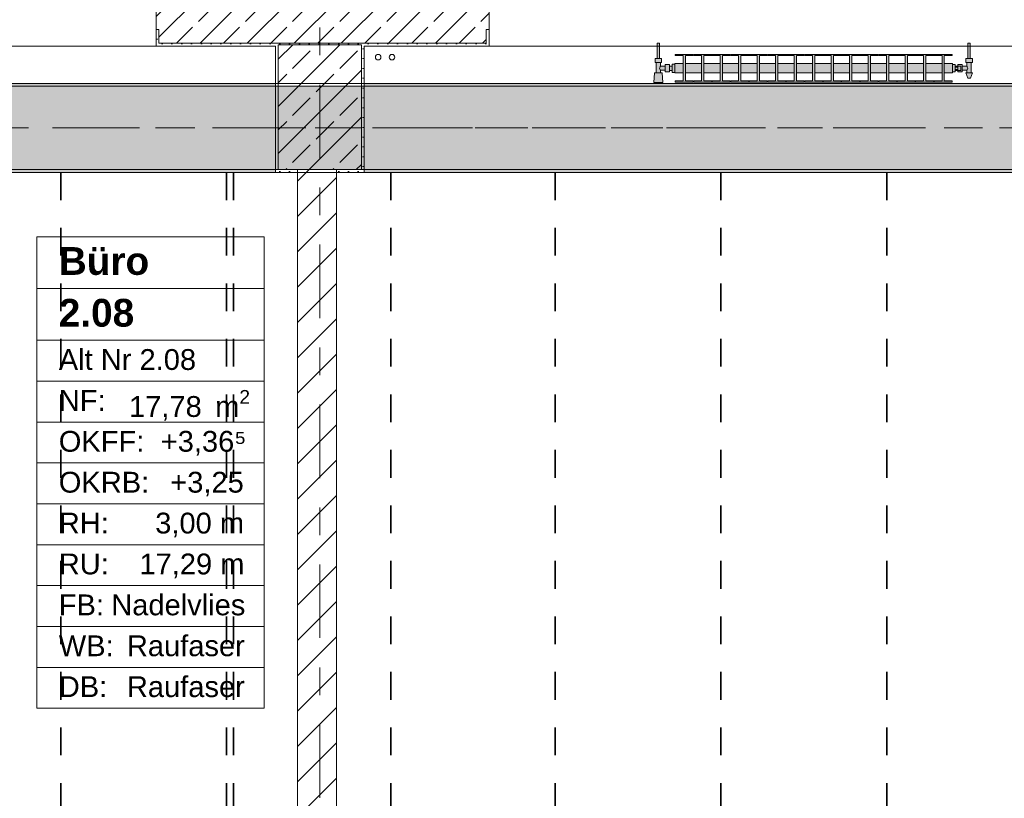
# Model space of a CAD drawing. Header units: metres. Extents: x -3.6 to 84.5, y -11 to 16.8.
# Tile 118 of 137: x 28.2 to 31.8, y 10.7 to 13.5. Entities that reach past the tile are written whole.
import ezdxf

# ---------------------------------------------------------------- set-up
doc = ezdxf.new("R2010")
doc.units = ezdxf.units.M
doc.header["$MEASUREMENT"] = 0
for name, pattern in [('Achse', [0.2, 0.1, -0.05, 0, -0.05]), ('Strichlinie doppelt', [0.546806, 0.264583, -0.105833, 0.070556, -0.105833]), ('Wipeout_Contour', [1, 0, -1])]:
    doc.linetypes.add(name, pattern=pattern)
for name, color, linetype in [('155 - Bemaßung_ Beschriftung.Ausbau - Deckenelemente', 7, 'Continuous'), ('401 - Zone.Raum_ Raumbegrenzung_ Whg.', 7, 'Continuous'), ('451 - Universal.Achsen Raster', 7, 'Continuous'), ('604 - Struktur.Wand Aussen', 7, 'Continuous'), ('605 - Struktur.Wand Innen', 7, 'Continuous'), ('607 - Struktur.Stütze', 7, 'Continuous'), ('608 - Struktur.Träger', 7, 'Continuous'), ('801 - HKLSE.Heizung_ Klima_ Lüftung', 7, 'Continuous')]:
    doc.layers.add(name, color=color, linetype=linetype)
doc.styles.add('ERSTELLTER_STIL_1', font='txt')
doc.styles.add('ERSTELLTER_STIL_2', font='txt')
pattern_1 = [(45, (0, 0), (-0.0848528, 0.0848528), []), (45, (-0.04243, 0.04243), (-0.0848528, 0.0848528), [0.09, -0.03])]
pattern_2 = [(45, (0, 0), (-0.01767767, 0.01767767), [0, -0.025])]

msp = doc.modelspace()

# ---------------------------------------------------------------- hatches: boundary and pattern name
at = {"layer": '604 - Struktur.Wand Aussen', "linetype": 'Continuous', "lineweight": 0, "true_color": 0x000000}
h = msp.add_hatch(dxfattribs=at)
h.set_pattern_fill('Beton__Stahlbeton_0001', color=18, style=0, pattern_type=2)
h.set_pattern_definition(pattern_1)
h.paths.add_polyline_path([(28.74, 13.505), (28.75, 13.505), (28.75, 13.455), (29.93, 13.455), (29.93, 13.505), (29.94, 13.505), (29.94, 13.575), (29.93, 13.575), (29.9, 13.575), (29.9, 13.695), (28.78, 13.695), (28.78, 13.575), (28.75, 13.575), (28.74, 13.575)])
h = msp.add_hatch(dxfattribs=at)
h.set_pattern_fill('Gips_0001', color=18, style=0, pattern_type=2)
h.set_pattern_definition(pattern_2)
h.paths.add_polyline_path([(28.75, 13.445), (28.75, 13.505), (28.74, 13.505), (28.74, 13.445)])
h = msp.add_hatch(dxfattribs=at)
h.set_pattern_fill('Gips_0001', color=18, style=0, pattern_type=2)
h.set_pattern_definition(pattern_2)
h.paths.add_polyline_path([(29.93, 13.445), (29.94, 13.445), (29.94, 13.505), (29.93, 13.505)])
h = msp.add_hatch(dxfattribs=at)
h.set_pattern_fill('Gips_0001', color=18, style=0, pattern_type=2)
h.set_pattern_definition(pattern_2)
h.paths.add_polyline_path([(28.75, 13.445), (29.17, 13.445), (29.17, 13.455), (28.75, 13.455)])
h = msp.add_hatch(dxfattribs=at)
h.set_pattern_fill('Gips_0001', color=18, style=0, pattern_type=2)
h.set_pattern_definition(pattern_2)
h.paths.add_polyline_path([(29.49, 13.445), (29.93, 13.445), (29.93, 13.455), (29.49, 13.455)])
at = {"layer": '607 - Struktur.Stütze', "linetype": 'Continuous', "lineweight": 0, "true_color": 0x000000}
h = msp.add_hatch(dxfattribs=at)
h.set_pattern_fill('Gips_0001', color=18, style=0, pattern_type=2)
h.set_pattern_definition(pattern_2)
h.paths.add_polyline_path([(29.17, 13.455), (29.17, 13.445), (29.18, 13.445), (29.18, 13.45), (29.48, 13.45), (29.48, 13.445), (29.49, 13.445), (29.49, 13.455)])
h = msp.add_hatch(dxfattribs=at)
h.set_pattern_fill('Gips_0001', color=18, style=0, pattern_type=2)
h.set_pattern_definition(pattern_2)
h.paths.add_polyline_path([(29.18, 13.445), (29.17, 13.445), (29.17, 12.99), (29.25, 12.99), (29.25, 13), (29.18, 13)])
h = msp.add_hatch(dxfattribs=at)
h.set_pattern_fill('Beton__Stahlbeton_0001', color=18, style=0, pattern_type=2)
h.set_pattern_definition(pattern_1)
h.paths.add_polyline_path([(29.18, 13), (29.48, 13), (29.48, 13.45), (29.18, 13.45)])
h = msp.add_hatch(dxfattribs=at)
h.set_pattern_fill('Gips_0001', color=18, style=0, pattern_type=2)
h.set_pattern_definition(pattern_2)
h.paths.add_polyline_path([(29.39, 12.99), (29.49, 12.99), (29.49, 13.445), (29.48, 13.445), (29.48, 13), (29.39, 13)])
at = {"layer": '608 - Struktur.Träger', "linetype": 'Continuous', "lineweight": 0, "true_color": 0x000000}
h = msp.add_hatch(dxfattribs=at)
h.set_pattern_fill('Gips_0001', color=18, style=0, pattern_type=2)
h.set_pattern_definition(pattern_2)
h.paths.add_polyline_path([(25.89, 13.3), (29.17, 13.3), (29.17, 13.31), (25.89, 13.31)])
h = msp.add_hatch(dxfattribs=at)
h.set_pattern_fill('Gips_0001', color=18, style=0, pattern_type=2)
h.set_pattern_definition(pattern_2)
h.paths.add_polyline_path([(32.77, 13.31), (29.49, 13.31), (29.49, 13.3), (32.77, 13.3)])
h = msp.add_hatch(dxfattribs=at)
h.set_pattern_fill('Gips_0001', color=18, style=0, pattern_type=2)
h.set_pattern_definition(pattern_2)
h.paths.add_polyline_path([(25.89, 12.99), (29.17, 12.99), (29.17, 13), (25.89, 13)])
h = msp.add_hatch(dxfattribs=at)
h.set_pattern_fill('Gips_0001', color=18, style=0, pattern_type=2)
h.set_pattern_definition(pattern_2)
h.paths.add_polyline_path([(32.77, 13), (29.49, 13), (29.49, 12.99), (32.77, 12.99)])
at = {"layer": '801 - HKLSE.Heizung_ Klima_ Lüftung', "linetype": 'Continuous', "lineweight": 0, "true_color": 0x3a3a3a}
for points in [[(30.61, 13.3503), (30.61, 13.3797), (30.6, 13.3797), (30.6, 13.373), (30.59, 13.373), (30.59, 13.378), (30.575, 13.378), (30.575, 13.372), (30.558, 13.372), (30.558, 13.386), (30.562, 13.386), (30.562, 13.4), (30.554, 13.4), (30.554, 13.455), (30.546, 13.455), (30.546, 13.4), (30.538, 13.4), (30.538, 13.386), (30.542, 13.386), (30.542, 13.349), (30.536, 13.349), (30.534, 13.314), (30.566, 13.314), (30.564, 13.349), (30.558, 13.349), (30.558, 13.358), (30.575, 13.358), (30.575, 13.352), (30.59, 13.352), (30.59, 13.357), (30.6, 13.357), (30.6, 13.3503)], [(31.61, 13.352), (31.62, 13.352), (31.62, 13.357), (31.63, 13.357), (31.63, 13.352), (31.645, 13.352), (31.645, 13.358), (31.662, 13.358), (31.662, 13.349), (31.658, 13.349), (31.665, 13.329), (31.675, 13.329), (31.682, 13.349), (31.678, 13.349), (31.678, 13.386), (31.682, 13.386), (31.682, 13.4), (31.674, 13.4), (31.674, 13.455), (31.666, 13.455), (31.666, 13.4), (31.658, 13.4), (31.658, 13.386), (31.662, 13.386), (31.662, 13.372), (31.645, 13.372), (31.645, 13.378), (31.63, 13.378), (31.63, 13.373), (31.62, 13.373), (31.62, 13.378), (31.61, 13.378)], [(30.61, 13.3817), (30.61, 13.3483), (30.6392, 13.3483), (30.6392, 13.3192), (30.6108, 13.3192), (30.6108, 13.315), (30.6758, 13.315), (30.6758, 13.3192), (30.6475, 13.3192), (30.6475, 13.3483), (30.7058, 13.3483), (30.7058, 13.3192), (30.6775, 13.3192), (30.6775, 13.315), (30.7425, 13.315), (30.7425, 13.3192), (30.7142, 13.3192), (30.7142, 13.3483), (30.7725, 13.3483), (30.7725, 13.3192), (30.7442, 13.3192), (30.7442, 13.315), (30.8092, 13.315), (30.8092, 13.3192), (30.7808, 13.3192), (30.7808, 13.3483), (30.8392, 13.3483), (30.8392, 13.3192), (30.8108, 13.3192), (30.8108, 13.315), (30.8758, 13.315), (30.8758, 13.3192), (30.8475, 13.3192), (30.8475, 13.3483), (30.9058, 13.3483), (30.9058, 13.3192), (30.8775, 13.3192), (30.8775, 13.315), (30.9425, 13.315), (30.9425, 13.3192), (30.9142, 13.3192), (30.9142, 13.3483), (30.9725, 13.3483), (30.9725, 13.3192), (30.9442, 13.3192), (30.9442, 13.315), (31.0092, 13.315), (31.0092, 13.3192), (30.9808, 13.3192), (30.9808, 13.3483), (31.0392, 13.3483), (31.0392, 13.3192), (31.0108, 13.3192), (31.0108, 13.315), (31.0758, 13.315), (31.0758, 13.3192), (31.0475, 13.3192), (31.0475, 13.3483), (31.1058, 13.3483), (31.1058, 13.3192), (31.0775, 13.3192), (31.0775, 13.315), (31.1425, 13.315), (31.1425, 13.3192), (31.1142, 13.3192), (31.1142, 13.3483), (31.1725, 13.3483), (31.1725, 13.3192), (31.1442, 13.3192), (31.1442, 13.315), (31.2092, 13.315), (31.2092, 13.3192), (31.1808, 13.3192), (31.1808, 13.3483), (31.2392, 13.3483), (31.2392, 13.3192), (31.2108, 13.3192), (31.2108, 13.315), (31.2758, 13.315), (31.2758, 13.3192), (31.2475, 13.3192), (31.2475, 13.3483), (31.3058, 13.3483), (31.3058, 13.3192), (31.2775, 13.3192), (31.2775, 13.315), (31.3425, 13.315), (31.3425, 13.3192), (31.3142, 13.3192), (31.3142, 13.3483), (31.3725, 13.3483), (31.3725, 13.3192), (31.3442, 13.3192), (31.3442, 13.315), (31.4092, 13.315), (31.4092, 13.3192), (31.3808, 13.3192), (31.3808, 13.3483), (31.4392, 13.3483), (31.4392, 13.3192), (31.4108, 13.3192), (31.4108, 13.315), (31.4758, 13.315), (31.4758, 13.3192), (31.4475, 13.3192), (31.4475, 13.3483), (31.5058, 13.3483), (31.5058, 13.3192), (31.4775, 13.3192), (31.4775, 13.315), (31.5425, 13.315), (31.5425, 13.3192), (31.5142, 13.3192), (31.5142, 13.3483), (31.5725, 13.3483), (31.5725, 13.3192), (31.5442, 13.3192), (31.5442, 13.315), (31.6092, 13.315), (31.6092, 13.3192), (31.5808, 13.3192), (31.5808, 13.3483), (31.61, 13.3483), (31.61, 13.3817), (31.5808, 13.3817), (31.5808, 13.4108), (31.6092, 13.4108), (31.6092, 13.415), (31.5442, 13.415), (31.5442, 13.4108), (31.5725, 13.4108), (31.5725, 13.3817), (31.5142, 13.3817), (31.5142, 13.4108), (31.5425, 13.4108), (31.5425, 13.415), (31.4775, 13.415), (31.4775, 13.4108), (31.5058, 13.4108), (31.5058, 13.3817), (31.4475, 13.3817), (31.4475, 13.4108), (31.4758, 13.4108), (31.4758, 13.415), (31.4108, 13.415), (31.4108, 13.4108), (31.4392, 13.4108), (31.4392, 13.3817), (31.3808, 13.3817), (31.3808, 13.4108), (31.4092, 13.4108), (31.4092, 13.415), (31.3442, 13.415), (31.3442, 13.4108), (31.3725, 13.4108), (31.3725, 13.3817), (31.3142, 13.3817), (31.3142, 13.4108), (31.3425, 13.4108), (31.3425, 13.415), (31.2775, 13.415), (31.2775, 13.4108), (31.3058, 13.4108), (31.3058, 13.3817), (31.2475, 13.3817), (31.2475, 13.4108), (31.2758, 13.4108), (31.2758, 13.415), (31.2108, 13.415), (31.2108, 13.4108), (31.2392, 13.4108), (31.2392, 13.3817), (31.1808, 13.3817), (31.1808, 13.4108), (31.2092, 13.4108), (31.2092, 13.415), (31.1442, 13.415), (31.1442, 13.4108), (31.1725, 13.4108), (31.1725, 13.3817), (31.1142, 13.3817), (31.1142, 13.4108), (31.1425, 13.4108), (31.1425, 13.415), (31.0775, 13.415), (31.0775, 13.4108), (31.1058, 13.4108), (31.1058, 13.3817), (31.0475, 13.3817), (31.0475, 13.4108), (31.0758, 13.4108), (31.0758, 13.415), (31.0108, 13.415), (31.0108, 13.4108), (31.0392, 13.4108), (31.0392, 13.3817), (30.9808, 13.3817), (30.9808, 13.4108), (31.0092, 13.4108), (31.0092, 13.415), (30.9442, 13.415), (30.9442, 13.4108), (30.9725, 13.4108), (30.9725, 13.3817), (30.9142, 13.3817), (30.9142, 13.4108), (30.9425, 13.4108), (30.9425, 13.415), (30.8775, 13.415), (30.8775, 13.4108), (30.9058, 13.4108), (30.9058, 13.3817), (30.8475, 13.3817), (30.8475, 13.4108), (30.8758, 13.4108), (30.8758, 13.415), (30.8108, 13.415), (30.8108, 13.4108), (30.8392, 13.4108), (30.8392, 13.3817), (30.7808, 13.3817), (30.7808, 13.4108), (30.8092, 13.4108), (30.8092, 13.415), (30.7442, 13.415), (30.7442, 13.4108), (30.7725, 13.4108), (30.7725, 13.3817), (30.7142, 13.3817), (30.7142, 13.4108), (30.7425, 13.4108), (30.7425, 13.415), (30.6775, 13.415), (30.6775, 13.4108), (30.7058, 13.4108), (30.7058, 13.3817), (30.6475, 13.3817), (30.6475, 13.4108), (30.6758, 13.4108), (30.6758, 13.415), (30.6108, 13.415), (30.6108, 13.4108), (30.6392, 13.4108), (30.6392, 13.3817)]]:
    msp.add_hatch(color=250, dxfattribs=at).paths.add_polyline_path(points)

# ---------------------------------------------------------------- linework, layer by layer
at = {"layer": '155 - Bemaßung_ Beschriftung.Ausbau - Deckenelemente', "color": 7, "linetype": 'Achse', "lineweight": 35}
for p, q in [((28.397, 12.99), (28.397, 8.51)), ((28.994, 12.99), (28.994, 8.51)), ((29.019, 12.99), (29.019, 8.51)), ((29.586, 12.99), (29.586, 8.51)), ((30.178, 12.99), (30.178, 8.51)), ((30.775, 12.99), (30.775, 8.51)), ((31.373, 12.99), (31.373, 8.51))]:
    msp.add_line(p, q, dxfattribs=at)
at = {"layer": '401 - Zone.Raum_ Raumbegrenzung_ Whg.', "color": 7, "linetype": 'Continuous', "lineweight": 9}
for p, q in [((29.1293, 12.7583), (28.3104, 12.7583)), ((28.3104, 12.7583), (28.3104, 11.0591)), ((28.3104, 12.7583), (29.1293, 12.7583)), ((28.3104, 12.5716), (28.3104, 12.7583)), ((29.1293, 11.0591), (29.1293, 12.7583)), ((29.1293, 12.7583), (29.1293, 12.5716)), ((29.1293, 12.5716), (28.3104, 12.5716)), ((28.3104, 12.5716), (29.1293, 12.5716)), ((28.3104, 12.385), (28.3104, 12.5716)), ((29.1293, 12.5716), (29.1293, 12.385)), ((29.1293, 12.385), (28.3104, 12.385)), ((28.3104, 12.385), (29.1293, 12.385)), ((28.3104, 12.2377), (28.3104, 12.385)), ((29.1293, 12.385), (29.1293, 12.2377)), ((29.1293, 12.2377), (28.3104, 12.2377)), ((28.3104, 12.2377), (29.1293, 12.2377)), ((28.3104, 12.0904), (28.3104, 12.2377)), ((29.1293, 12.2377), (29.1293, 12.0904)), ((29.1293, 12.0904), (28.3104, 12.0904)), ((28.3104, 12.0904), (29.1293, 12.0904)), ((28.3104, 11.9431), (28.3104, 12.0904)), ((29.1293, 12.0904), (29.1293, 11.9431)), ((29.1293, 11.9431), (28.3104, 11.9431)), ((28.3104, 11.9431), (29.1293, 11.9431)), ((28.3104, 11.7958), (28.3104, 11.9431)), ((29.1293, 11.9431), (29.1293, 11.7958)), ((29.1293, 11.7958), (28.3104, 11.7958)), ((28.3104, 11.7958), (29.1293, 11.7958)), ((28.3104, 11.6484), (28.3104, 11.7958)), ((29.1293, 11.7958), (29.1293, 11.6484)), ((29.1293, 11.6484), (28.3104, 11.6484)), ((28.3104, 11.6484), (29.1293, 11.6484)), ((28.3104, 11.5011), (28.3104, 11.6484)), ((29.1293, 11.6484), (29.1293, 11.5011)), ((29.1293, 11.5011), (28.3104, 11.5011)), ((28.3104, 11.5011), (29.1293, 11.5011)), ((28.3104, 11.3538), (28.3104, 11.5011)), ((29.1293, 11.5011), (29.1293, 11.3538)), ((29.1293, 11.3538), (28.3104, 11.3538)), ((28.3104, 11.3538), (29.1293, 11.3538)), ((28.3104, 11.2065), (28.3104, 11.3538)), ((29.1293, 11.3538), (29.1293, 11.2065)), ((29.1293, 11.2065), (28.3104, 11.2065)), ((28.3104, 11.2065), (29.1293, 11.2065)), ((28.3104, 11.0591), (28.3104, 11.2065)), ((29.1293, 11.2065), (29.1293, 11.0591)), ((28.3104, 11.0591), (29.1293, 11.0591)), ((29.1293, 11.0591), (28.3104, 11.0591))]:
    msp.add_line(p, q, dxfattribs=at)
at = {"layer": '451 - Universal.Achsen Raster', "color": 160, "linetype": 'Strichlinie doppelt', "lineweight": 9, "true_color": 0x3232ff}
msp.add_line((64.935, 13.15), (-3.175, 13.15), dxfattribs=at)
at = {"layer": '604 - Struktur.Wand Aussen', "color": 7, "linetype": 'Continuous', "lineweight": 13}
for p, q in [((28.74, 13.575), (28.74, 13.505)), ((29.94, 13.575), (29.94, 13.505)), ((28.75, 13.455), (28.75, 13.505)), ((29.93, 13.455), (29.93, 13.505)), ((28.75, 13.455), (29.93, 13.455)), ((26.34, 13.445), (28.74, 13.445)), ((29.94, 13.445), (32.34, 13.445))]:
    msp.add_line(p, q, dxfattribs=at)
at = {"layer": '604 - Struktur.Wand Aussen', "color": 7, "linetype": 'Continuous', "lineweight": 5}
for p, q in [((28.74, 13.505), (28.74, 13.455)), ((28.75, 13.505), (28.74, 13.505)), ((29.93, 13.505), (29.94, 13.505)), ((29.94, 13.505), (29.94, 13.455)), ((28.74, 13.455), (28.74, 13.445)), ((29.94, 13.455), (29.94, 13.445)), ((28.75, 13.445), (28.74, 13.445)), ((29.93, 13.445), (29.94, 13.445))]:
    msp.add_line(p, q, dxfattribs=at)
at = {"layer": '604 - Struktur.Wand Aussen', "color": 7, "linetype": 'Continuous', "lineweight": 5, "flags": 128}
for points in [[(28.75, 13.445), (29.17, 13.445)], [(29.49, 13.445), (29.93, 13.445)]]:
    msp.add_lwpolyline(points, dxfattribs=at)
at = {"layer": '607 - Struktur.Stütze', "color": 7, "linetype": 'Continuous', "lineweight": 5, "flags": 128}
for points in [[(29.17, 13.445), (29.17, 12.99), (29.25, 12.99)], [(29.39, 12.99), (29.49, 12.99), (29.49, 13.445)]]:
    msp.add_lwpolyline(points, dxfattribs=at)
at = {"layer": '607 - Struktur.Stütze', "color": 7, "linetype": 'Continuous', "lineweight": 13, "flags": 128}
msp.add_lwpolyline([(29.18, 13), (29.48, 13), (29.48, 13.45), (29.18, 13.45)], close=True, dxfattribs=at)
at = {"layer": '608 - Struktur.Träger', "color": 7, "linetype": 'Continuous', "lineweight": 13}
for p, q in [((14.78, 13.31), (47.48, 13.31)), ((29.17, 13.3), (25.89, 13.3)), ((29.49, 13.3), (29.17, 13.3)), ((32.77, 13.3), (29.49, 13.3))]:
    msp.add_line(p, q, dxfattribs=at)
at = {"layer": '608 - Struktur.Träger', "color": 7, "linetype": 'Continuous', "lineweight": 5}
for p, q in [((29.17, 13.31), (25.89, 13.31)), ((29.17, 13.31), (29.17, 13.3)), ((29.49, 13.31), (29.49, 13.3)), ((32.77, 13.31), (29.49, 13.31)), ((29.17, 12.99), (25.89, 12.99)), ((29.17, 13), (29.17, 12.99)), ((29.49, 13), (29.49, 12.99)), ((32.77, 12.99), (29.49, 12.99))]:
    msp.add_line(p, q, dxfattribs=at)
at = {"layer": '608 - Struktur.Träger', "color": 7, "linetype": 'Achse', "lineweight": 9}
msp.add_line((14.78, 13.15), (47.48, 13.15), dxfattribs=at)
at = {"layer": '801 - HKLSE.Heizung_ Klima_ Lüftung', "color": 7, "linetype": 'Continuous', "lineweight": 5, "true_color": 0xebebeb}
for p, q in [((30.5472, 13.455), (30.546, 13.455)), ((30.546, 13.455), (30.546, 13.4)), ((30.55, 13.455), (30.5472, 13.455)), ((30.5528, 13.455), (30.55, 13.455)), ((30.554, 13.455), (30.5528, 13.455)), ((30.554, 13.455), (30.554, 13.4)), ((31.666, 13.455), (31.6672, 13.455)), ((31.666, 13.455), (31.666, 13.4)), ((31.6672, 13.455), (31.67, 13.455)), ((31.67, 13.455), (31.6728, 13.455)), ((31.6728, 13.455), (31.674, 13.455)), ((31.674, 13.455), (31.674, 13.4)), ((30.6108, 13.415), (30.6108, 13.4108)), ((30.6758, 13.415), (30.6108, 13.415)), ((30.6108, 13.415), (30.6108, 13.4108)), ((30.6758, 13.4108), (30.6758, 13.415)), ((30.6775, 13.415), (30.6775, 13.4108)), ((30.7425, 13.415), (30.6775, 13.415)), ((30.6775, 13.415), (30.6775, 13.4108)), ((30.7425, 13.4108), (30.7425, 13.415)), ((30.7425, 13.4108), (30.7425, 13.415)), ((30.8092, 13.415), (30.7442, 13.415)), ((30.7442, 13.415), (30.7442, 13.4108)), ((30.8092, 13.4108), (30.8092, 13.415)), ((30.8092, 13.4108), (30.8092, 13.415)), ((30.8758, 13.415), (30.8108, 13.415)), ((30.8108, 13.415), (30.8108, 13.4108)), ((30.8758, 13.4108), (30.8758, 13.415)), ((30.8775, 13.415), (30.8775, 13.4108)), ((30.9425, 13.415), (30.8775, 13.415)), ((30.8775, 13.415), (30.8775, 13.4108)), ((30.9425, 13.4108), (30.9425, 13.415)), ((30.9425, 13.4108), (30.9425, 13.415)), ((31.0092, 13.415), (30.9442, 13.415)), ((30.9442, 13.415), (30.9442, 13.4108)), ((31.0092, 13.4108), (31.0092, 13.415)), ((31.0108, 13.415), (31.0108, 13.4108)), ((31.0758, 13.415), (31.0108, 13.415)), ((31.0108, 13.415), (31.0108, 13.4108)), ((31.0758, 13.4108), (31.0758, 13.415)), ((31.1425, 13.415), (31.0775, 13.415)), ((31.0775, 13.415), (31.0775, 13.4108)), ((31.1425, 13.4108), (31.1425, 13.415)), ((31.1425, 13.4108), (31.1425, 13.415)), ((31.2092, 13.415), (31.1442, 13.415)), ((31.1442, 13.415), (31.1442, 13.4108)), ((31.2092, 13.4108), (31.2092, 13.415)), ((31.2092, 13.4108), (31.2092, 13.415)), ((31.2108, 13.415), (31.2108, 13.4108)), ((31.2758, 13.415), (31.2108, 13.415)), ((31.2108, 13.415), (31.2108, 13.4108)), ((31.2758, 13.4108), (31.2758, 13.415)), ((31.3425, 13.415), (31.2775, 13.415)), ((31.2775, 13.415), (31.2775, 13.4108)), ((31.3425, 13.4108), (31.3425, 13.415)), ((31.4092, 13.415), (31.3442, 13.415)), ((31.3442, 13.415), (31.3442, 13.4108)), ((31.4092, 13.4108), (31.4092, 13.415)), ((31.4092, 13.4108), (31.4092, 13.415)), ((31.4108, 13.415), (31.4108, 13.4108)), ((31.4758, 13.415), (31.4108, 13.415)), ((31.4108, 13.415), (31.4108, 13.4108)), ((31.4758, 13.4108), (31.4758, 13.415)), ((31.4775, 13.415), (31.4775, 13.4108)), ((31.5425, 13.415), (31.4775, 13.415)), ((31.4775, 13.415), (31.4775, 13.4108)), ((31.5425, 13.4108), (31.5425, 13.415)), ((31.5425, 13.4108), (31.5425, 13.415)), ((31.5442, 13.415), (31.5442, 13.4108)), ((31.6092, 13.415), (31.5442, 13.415)), ((31.5442, 13.415), (31.5442, 13.4108)), ((31.6092, 13.4108), (31.6092, 13.415)), ((30.544, 13.4), (30.538, 13.4)), ((30.538, 13.4), (30.538, 13.386)), ((30.544, 13.386), (30.538, 13.386)), ((30.542, 13.386), (30.542, 13.349)), ((30.556, 13.4), (30.544, 13.4)), ((30.556, 13.386), (30.544, 13.386)), ((30.5472, 13.4), (30.546, 13.4)), ((30.55, 13.4), (30.5472, 13.4)), ((30.5528, 13.4), (30.55, 13.4)), ((30.554, 13.4), (30.5528, 13.4)), ((30.562, 13.4), (30.556, 13.4)), ((30.562, 13.386), (30.556, 13.386)), ((30.558, 13.386), (30.558, 13.372)), ((30.562, 13.4), (30.562, 13.386)), ((30.6, 13.3797), (30.6, 13.365)), ((30.6, 13.3797), (30.61, 13.3797)), ((30.6, 13.3797), (30.6, 13.365)), ((30.6, 13.3797), (30.61, 13.3797)), ((30.61, 13.3817), (30.61, 13.3768)), ((30.61, 13.3817), (30.6392, 13.3817)), ((30.6108, 13.4108), (30.6392, 13.4108)), ((30.6392, 13.4108), (30.6392, 13.3192)), ((30.6475, 13.3192), (30.6475, 13.4108)), ((30.6475, 13.4108), (30.6758, 13.4108)), ((30.6475, 13.3817), (30.7058, 13.3817)), ((30.6775, 13.4108), (30.7058, 13.4108)), ((30.7058, 13.4108), (30.7058, 13.3192)), ((30.7142, 13.3192), (30.7142, 13.4108)), ((30.7142, 13.4108), (30.7425, 13.4108)), ((30.7142, 13.3817), (30.7725, 13.3817)), ((30.7442, 13.4108), (30.7725, 13.4108)), ((30.7725, 13.4108), (30.7725, 13.3192)), ((30.7808, 13.3192), (30.7808, 13.4108)), ((30.7808, 13.4108), (30.8092, 13.4108)), ((30.7808, 13.3817), (30.8392, 13.3817)), ((30.8108, 13.4108), (30.8392, 13.4108)), ((30.8392, 13.4108), (30.8392, 13.3192)), ((30.8475, 13.3192), (30.8475, 13.4108)), ((30.8475, 13.4108), (30.8758, 13.4108)), ((30.8475, 13.3817), (30.9058, 13.3817)), ((30.8775, 13.4108), (30.9058, 13.4108)), ((30.9058, 13.4108), (30.9058, 13.3192)), ((30.9142, 13.3192), (30.9142, 13.4108)), ((30.9142, 13.4108), (30.9425, 13.4108)), ((30.9142, 13.3817), (30.9725, 13.3817)), ((30.9442, 13.4108), (30.9725, 13.4108)), ((30.9725, 13.4108), (30.9725, 13.3192)), ((30.9808, 13.3192), (30.9808, 13.4108)), ((30.9808, 13.4108), (31.0092, 13.4108)), ((30.9808, 13.3817), (31.0392, 13.3817)), ((31.0108, 13.4108), (31.0392, 13.4108)), ((31.0392, 13.4108), (31.0392, 13.3192)), ((31.0475, 13.3192), (31.0475, 13.4108)), ((31.0475, 13.4108), (31.0758, 13.4108)), ((31.0475, 13.3817), (31.1058, 13.3817)), ((31.0775, 13.4108), (31.1058, 13.4108)), ((31.1058, 13.4108), (31.1058, 13.3192)), ((31.1142, 13.3192), (31.1142, 13.4108)), ((31.1142, 13.4108), (31.1425, 13.4108)), ((31.1142, 13.3817), (31.1725, 13.3817)), ((31.1442, 13.4108), (31.1725, 13.4108)), ((31.1725, 13.4108), (31.1725, 13.3192)), ((31.1808, 13.3192), (31.1808, 13.4108)), ((31.1808, 13.4108), (31.2092, 13.4108)), ((31.1808, 13.3817), (31.2392, 13.3817)), ((31.2108, 13.4108), (31.2392, 13.4108)), ((31.2392, 13.4108), (31.2392, 13.3192)), ((31.2475, 13.3192), (31.2475, 13.4108)), ((31.2475, 13.4108), (31.2758, 13.4108)), ((31.2475, 13.3817), (31.3058, 13.3817)), ((31.2775, 13.4108), (31.3058, 13.4108)), ((31.3058, 13.4108), (31.3058, 13.3192)), ((31.3142, 13.3192), (31.3142, 13.4108)), ((31.3142, 13.4108), (31.3425, 13.4108)), ((31.3142, 13.3817), (31.3725, 13.3817)), ((31.3442, 13.4108), (31.3725, 13.4108)), ((31.3725, 13.4108), (31.3725, 13.3192)), ((31.3808, 13.3192), (31.3808, 13.4108)), ((31.3808, 13.4108), (31.4092, 13.4108)), ((31.3808, 13.3817), (31.4392, 13.3817)), ((31.4108, 13.4108), (31.4392, 13.4108)), ((31.4392, 13.4108), (31.4392, 13.3192)), ((31.4475, 13.3192), (31.4475, 13.4108)), ((31.4475, 13.4108), (31.4758, 13.4108)), ((31.4475, 13.3817), (31.5058, 13.3817)), ((31.4775, 13.4108), (31.5058, 13.4108)), ((31.5058, 13.4108), (31.5058, 13.3192)), ((31.5142, 13.3192), (31.5142, 13.4108)), ((31.5142, 13.4108), (31.5425, 13.4108)), ((31.5142, 13.3817), (31.5725, 13.3817)), ((31.5442, 13.4108), (31.5725, 13.4108)), ((31.5725, 13.4108), (31.5725, 13.3192)), ((31.5808, 13.3192), (31.5808, 13.4108)), ((31.5808, 13.4108), (31.6092, 13.4108)), ((31.5808, 13.3817), (31.61, 13.3817)), ((31.61, 13.3817), (31.61, 13.3768)), ((31.658, 13.4), (31.664, 13.4)), ((31.658, 13.4), (31.658, 13.386)), ((31.658, 13.386), (31.664, 13.386)), ((31.662, 13.386), (31.662, 13.372)), ((31.664, 13.4), (31.676, 13.4)), ((31.664, 13.386), (31.676, 13.386)), ((31.666, 13.4), (31.6672, 13.4)), ((31.6672, 13.4), (31.67, 13.4)), ((31.67, 13.4), (31.6728, 13.4)), ((31.6728, 13.4), (31.674, 13.4)), ((31.676, 13.4), (31.682, 13.4)), ((31.676, 13.386), (31.682, 13.386)), ((31.678, 13.386), (31.678, 13.349)), ((31.682, 13.4), (31.682, 13.386)), ((30.536, 13.349), (30.534, 13.314)), ((30.5401, 13.349), (30.536, 13.349)), ((30.55, 13.349), (30.5401, 13.349)), ((30.5599, 13.349), (30.55, 13.349)), ((30.5553, 13.3679), (30.5539, 13.365)), ((30.5539, 13.365), (30.5553, 13.3621)), ((30.5563, 13.3699), (30.5558, 13.3689)), ((30.5558, 13.3611), (30.5563, 13.3601)), ((30.558, 13.372), (30.5563, 13.3699)), ((30.5563, 13.3601), (30.558, 13.358)), ((30.558, 13.372), (30.575, 13.372)), ((30.558, 13.358), (30.558, 13.349)), ((30.558, 13.358), (30.575, 13.358)), ((30.564, 13.349), (30.5599, 13.349)), ((30.564, 13.349), (30.566, 13.314)), ((30.575, 13.378), (30.575, 13.3715)), ((30.575, 13.378), (30.59, 13.378)), ((30.575, 13.3715), (30.575, 13.3585)), ((30.575, 13.3585), (30.575, 13.352)), ((30.575, 13.352), (30.59, 13.352)), ((30.59, 13.378), (30.59, 13.3715)), ((30.59, 13.373), (30.6, 13.373)), ((30.59, 13.3715), (30.59, 13.3585)), ((30.59, 13.3585), (30.59, 13.352)), ((30.59, 13.357), (30.6, 13.357)), ((30.6, 13.373), (30.6, 13.3707)), ((30.6, 13.3707), (30.6, 13.365)), ((30.6, 13.365), (30.6, 13.3503)), ((30.6, 13.365), (30.6, 13.3503)), ((30.6, 13.365), (30.6, 13.3593)), ((30.6, 13.3593), (30.6, 13.357)), ((30.6, 13.3503), (30.61, 13.3503)), ((30.6, 13.3503), (30.61, 13.3503)), ((30.6, 13.3503), (30.61, 13.3503)), ((30.6, 13.3503), (30.61, 13.3503)), ((30.61, 13.3768), (30.61, 13.365)), ((30.61, 13.365), (30.61, 13.3532)), ((30.61, 13.3532), (30.61, 13.3483)), ((30.61, 13.3483), (30.6392, 13.3483)), ((30.6475, 13.3483), (30.7058, 13.3483)), ((30.7142, 13.3483), (30.7725, 13.3483)), ((30.7808, 13.3483), (30.8392, 13.3483)), ((30.8475, 13.3483), (30.9058, 13.3483)), ((30.9142, 13.3483), (30.9725, 13.3483)), ((30.9808, 13.3483), (31.0392, 13.3483)), ((31.0475, 13.3483), (31.1058, 13.3483)), ((31.1142, 13.3483), (31.1725, 13.3483)), ((31.1808, 13.3483), (31.2392, 13.3483)), ((31.2475, 13.3483), (31.3058, 13.3483)), ((31.3142, 13.3483), (31.3725, 13.3483)), ((31.3808, 13.3483), (31.4392, 13.3483)), ((31.4475, 13.3483), (31.5058, 13.3483)), ((31.5142, 13.3483), (31.5725, 13.3483)), ((31.5808, 13.3483), (31.61, 13.3483)), ((31.61, 13.378), (31.62, 13.378)), ((31.61, 13.3768), (31.61, 13.365)), ((31.61, 13.365), (31.61, 13.3532)), ((31.61, 13.3532), (31.61, 13.3483)), ((31.61, 13.352), (31.62, 13.352)), ((31.61, 13.352), (31.62, 13.352)), ((31.61, 13.352), (31.62, 13.352)), ((31.61, 13.352), (31.62, 13.352)), ((31.62, 13.378), (31.62, 13.365)), ((31.63, 13.373), (31.62, 13.373)), ((31.62, 13.3693), (31.63, 13.3693)), ((31.62, 13.365), (31.62, 13.352)), ((31.62, 13.3607), (31.63, 13.3607)), ((31.63, 13.357), (31.62, 13.357)), ((31.63, 13.373), (31.63, 13.378)), ((31.63, 13.378), (31.63, 13.3715)), ((31.645, 13.378), (31.63, 13.378)), ((31.63, 13.373), (31.63, 13.3707)), ((31.63, 13.373), (31.64, 13.373)), ((31.63, 13.373), (31.63, 13.3707)), ((31.63, 13.3715), (31.63, 13.3693)), ((31.63, 13.3707), (31.63, 13.365)), ((31.63, 13.3707), (31.63, 13.3693)), ((31.63, 13.3693), (31.63, 13.365)), ((31.63, 13.365), (31.63, 13.3607)), ((31.63, 13.365), (31.63, 13.3593)), ((31.63, 13.3607), (31.63, 13.3585)), ((31.63, 13.3607), (31.63, 13.3593)), ((31.63, 13.3593), (31.63, 13.357)), ((31.63, 13.3593), (31.63, 13.357)), ((31.63, 13.3585), (31.63, 13.352)), ((31.63, 13.357), (31.64, 13.357)), ((31.63, 13.352), (31.63, 13.357)), ((31.645, 13.352), (31.63, 13.352)), ((31.64, 13.373), (31.64, 13.3707)), ((31.64, 13.3707), (31.64, 13.365)), ((31.64, 13.365), (31.64, 13.3593)), ((31.64, 13.3593), (31.64, 13.357)), ((31.645, 13.378), (31.645, 13.3715)), ((31.662, 13.372), (31.645, 13.372)), ((31.645, 13.3715), (31.645, 13.3585)), ((31.645, 13.3585), (31.645, 13.352)), ((31.662, 13.358), (31.645, 13.358)), ((31.658, 13.349), (31.6615, 13.349)), ((31.658, 13.349), (31.665, 13.329)), ((31.6615, 13.349), (31.67, 13.349)), ((31.662, 13.372), (31.6637, 13.3699)), ((31.6637, 13.3601), (31.662, 13.358)), ((31.662, 13.358), (31.662, 13.349)), ((31.6637, 13.3699), (31.6642, 13.3689)), ((31.6642, 13.3611), (31.6637, 13.3601)), ((31.6647, 13.3679), (31.6661, 13.365)), ((31.6661, 13.365), (31.6647, 13.3621)), ((31.67, 13.349), (31.6785, 13.349)), ((31.682, 13.349), (31.675, 13.329)), ((31.6785, 13.349), (31.682, 13.349)), ((30.5387, 13.314), (30.534, 13.314)), ((30.534, 13.314), (30.5387, 13.314)), ((30.55, 13.314), (30.5387, 13.314)), ((30.5387, 13.314), (30.55, 13.314)), ((30.5613, 13.314), (30.55, 13.314)), ((30.55, 13.314), (30.5613, 13.314)), ((30.5613, 13.314), (30.566, 13.314)), ((30.566, 13.314), (30.5613, 13.314)), ((30.6108, 13.3192), (30.6108, 13.315)), ((30.6392, 13.3192), (30.6108, 13.3192)), ((30.6108, 13.3192), (30.6108, 13.315)), ((30.6108, 13.315), (30.6758, 13.315)), ((30.6108, 13.315), (30.6758, 13.315)), ((30.6758, 13.3192), (30.6475, 13.3192)), ((30.6758, 13.315), (30.6758, 13.3192)), ((30.6775, 13.3192), (30.6775, 13.315)), ((30.7058, 13.3192), (30.6775, 13.3192)), ((30.6775, 13.3192), (30.6775, 13.315)), ((30.6775, 13.315), (30.7425, 13.315)), ((30.6775, 13.315), (30.7425, 13.315)), ((30.7425, 13.3192), (30.7142, 13.3192)), ((30.7425, 13.315), (30.7425, 13.3192)), ((30.7425, 13.315), (30.7425, 13.3192)), ((30.7725, 13.3192), (30.7442, 13.3192)), ((30.7442, 13.3192), (30.7442, 13.315)), ((30.7442, 13.315), (30.8092, 13.315)), ((30.7442, 13.315), (30.8092, 13.315)), ((30.8092, 13.3192), (30.7808, 13.3192)), ((30.8092, 13.315), (30.8092, 13.3192)), ((30.8092, 13.315), (30.8092, 13.3192)), ((30.8392, 13.3192), (30.8108, 13.3192)), ((30.8108, 13.3192), (30.8108, 13.315)), ((30.8108, 13.315), (30.8758, 13.315)), ((30.8108, 13.315), (30.8758, 13.315)), ((30.8758, 13.3192), (30.8475, 13.3192)), ((30.8758, 13.315), (30.8758, 13.3192)), ((30.8775, 13.3192), (30.8775, 13.315)), ((30.9058, 13.3192), (30.8775, 13.3192)), ((30.8775, 13.3192), (30.8775, 13.315)), ((30.8775, 13.315), (30.9425, 13.315)), ((30.8775, 13.315), (30.9425, 13.315)), ((30.9425, 13.3192), (30.9142, 13.3192)), ((30.9425, 13.315), (30.9425, 13.3192)), ((30.9425, 13.315), (30.9425, 13.3192)), ((30.9725, 13.3192), (30.9442, 13.3192)), ((30.9442, 13.3192), (30.9442, 13.315)), ((30.9442, 13.315), (31.0092, 13.315)), ((30.9442, 13.315), (31.0092, 13.315)), ((31.0092, 13.3192), (30.9808, 13.3192)), ((31.0092, 13.315), (31.0092, 13.3192)), ((31.0108, 13.3192), (31.0108, 13.315)), ((31.0392, 13.3192), (31.0108, 13.3192)), ((31.0108, 13.3192), (31.0108, 13.315)), ((31.0108, 13.315), (31.0758, 13.315)), ((31.0108, 13.315), (31.0758, 13.315)), ((31.0758, 13.3192), (31.0475, 13.3192)), ((31.0758, 13.315), (31.0758, 13.3192)), ((31.1058, 13.3192), (31.0775, 13.3192)), ((31.0775, 13.3192), (31.0775, 13.315)), ((31.0775, 13.315), (31.1425, 13.315)), ((31.0775, 13.315), (31.1425, 13.315)), ((31.1425, 13.3192), (31.1142, 13.3192)), ((31.1425, 13.315), (31.1425, 13.3192)), ((31.1425, 13.315), (31.1425, 13.3192)), ((31.1725, 13.3192), (31.1442, 13.3192)), ((31.1442, 13.3192), (31.1442, 13.315)), ((31.1442, 13.315), (31.2092, 13.315)), ((31.1442, 13.315), (31.2092, 13.315)), ((31.2092, 13.3192), (31.1808, 13.3192)), ((31.2092, 13.315), (31.2092, 13.3192)), ((31.2092, 13.315), (31.2092, 13.3192)), ((31.2108, 13.3192), (31.2108, 13.315)), ((31.2392, 13.3192), (31.2108, 13.3192)), ((31.2108, 13.3192), (31.2108, 13.315)), ((31.2108, 13.315), (31.2758, 13.315)), ((31.2108, 13.315), (31.2758, 13.315)), ((31.2758, 13.3192), (31.2475, 13.3192)), ((31.2758, 13.315), (31.2758, 13.3192)), ((31.3058, 13.3192), (31.2775, 13.3192)), ((31.2775, 13.3192), (31.2775, 13.315)), ((31.2775, 13.315), (31.3425, 13.315)), ((31.2775, 13.315), (31.3425, 13.315)), ((31.3425, 13.3192), (31.3142, 13.3192)), ((31.3425, 13.315), (31.3425, 13.3192)), ((31.3725, 13.3192), (31.3442, 13.3192)), ((31.3442, 13.3192), (31.3442, 13.315)), ((31.3442, 13.315), (31.4092, 13.315)), ((31.3442, 13.315), (31.4092, 13.315)), ((31.4092, 13.3192), (31.3808, 13.3192)), ((31.4092, 13.315), (31.4092, 13.3192)), ((31.4092, 13.315), (31.4092, 13.3192)), ((31.4108, 13.3192), (31.4108, 13.315)), ((31.4392, 13.3192), (31.4108, 13.3192)), ((31.4108, 13.3192), (31.4108, 13.315)), ((31.4108, 13.315), (31.4758, 13.315)), ((31.4108, 13.315), (31.4758, 13.315)), ((31.4758, 13.3192), (31.4475, 13.3192)), ((31.4758, 13.315), (31.4758, 13.3192)), ((31.4775, 13.3192), (31.4775, 13.315)), ((31.5058, 13.3192), (31.4775, 13.3192)), ((31.4775, 13.3192), (31.4775, 13.315)), ((31.4775, 13.315), (31.5425, 13.315)), ((31.4775, 13.315), (31.5425, 13.315)), ((31.5425, 13.3192), (31.5142, 13.3192)), ((31.5425, 13.315), (31.5425, 13.3192)), ((31.5425, 13.315), (31.5425, 13.3192)), ((31.5442, 13.3192), (31.5442, 13.315)), ((31.5725, 13.3192), (31.5442, 13.3192)), ((31.5442, 13.3192), (31.5442, 13.315)), ((31.5442, 13.315), (31.6092, 13.315)), ((31.5442, 13.315), (31.6092, 13.315)), ((31.6092, 13.3192), (31.5808, 13.3192)), ((31.6092, 13.315), (31.6092, 13.3192)), ((31.665, 13.329), (31.6665, 13.329)), ((31.6665, 13.329), (31.67, 13.329)), ((31.67, 13.329), (31.6735, 13.329)), ((31.6735, 13.329), (31.675, 13.329))]:
    msp.add_line(p, q, dxfattribs=at)
at = {"layer": '801 - HKLSE.Heizung_ Klima_ Lüftung', "color": 7, "linetype": 'Continuous', "lineweight": 5}
for centre in [(29.54, 13.405), (29.59, 13.405)]:
    msp.add_circle(centre, 0.01, dxfattribs=at)

# ---------------------------------------------------------------- texts
at = {"layer": '401 - Zone.Raum_ Raumbegrenzung_ Whg.', "color": 7, "lineweight": 9, "attachment_point": 1}
for s, insert, char_height, style in [('\\A1;{\\pqj;\\pt0;\\fArial|b1|i0|c0|p38;}', (29.0507, 12.7435), 0.1, 'ERSTELLTER_STIL_1'), ('\\A1;{\\pqj;\\pt0;\\fArial|b1|i0|c0|p38;Büro}', (28.389, 12.7207), 0.1, 'ERSTELLTER_STIL_1'), ('\\A1;{\\pql;\\pt0;\\fArial|b1|i0|c0|p38;2.08}', (28.389, 12.5341), 0.1, 'ERSTELLTER_STIL_1'), ('\\A1;{\\pqj;\\pt0;\\fArial|b1|i0|c0|p38;}', (29.0507, 12.5569), 0.1, 'ERSTELLTER_STIL_1'), ('\\A1;{\\pqj;\\pt0;\\fArial|b0|i0|c0|p38;Alt Nr 2.08}', (28.389, 12.3532), 0.075, 'ERSTELLTER_STIL_2'), ('\\A1;{\\pqj;\\pt0;\\fArial|b0|i0|c0|p38;}', (29.0507, 12.3703), 0.075, 'ERSTELLTER_STIL_2'), ('\\A1;{\\pqj;\\pt0;\\fArial|b0|i0|c0|p38;NF: }', (28.389, 12.2058), 0.075, 'ERSTELLTER_STIL_2'), ('\\A1;{\\pql;\\pt0,0.05;\\fArial|b0|i0|c0|p38;17,78\\fArial|b0|i0|c0|p38;\\A1{\\H.66x;\\S^  ;}\\fArial|b0|i0|c0|p38; m\\fArial|b0|i0|c0|p38;\\A1{\\H.66x;\\S2^  ;}}', (28.6422, 12.2058), 0.075, 'ERSTELLTER_STIL_2'), ('\\A1;{\\pqj;\\pt0;\\fArial|b0|i0|c0|p38;+3,36⁵}', (28.7565, 12.0585), 0.075, 'ERSTELLTER_STIL_2'), ('\\A1;{\\pqj;\\pt0;\\fArial|b0|i0|c0|p38;OKFF: }', (28.389, 12.0585), 0.075, 'ERSTELLTER_STIL_2'), ('\\A1;{\\pqj;\\pt0;\\fArial|b0|i0|c0|p38;OKRB: }', (28.389, 11.9112), 0.075, 'ERSTELLTER_STIL_2'), ('\\A1;{\\pqj;\\pt0;\\fArial|b0|i0|c0|p38;+3,25}', (28.7908, 11.9112), 0.075, 'ERSTELLTER_STIL_2'), ('\\A1;{\\pqj;\\pt0;\\fArial|b0|i0|c0|p38;RH: }', (28.389, 11.7639), 0.075, 'ERSTELLTER_STIL_2'), ('\\A1;{\\pqj;\\pt0;\\fArial|b0|i0|c0|p38;3,00 m}', (28.7366, 11.7639), 0.075, 'ERSTELLTER_STIL_2'), ('\\A1;{\\pqj;\\pt0;\\fArial|b0|i0|c0|p38;RU: }', (28.389, 11.6166), 0.075, 'ERSTELLTER_STIL_2'), ('\\A1;{\\pqj;\\pt0;\\fArial|b0|i0|c0|p38;17,29 m}', (28.6797, 11.6166), 0.075, 'ERSTELLTER_STIL_2'), ('\\A1;{\\pqj;\\pt0;\\fArial|b0|i0|c0|p38;FB: }', (28.389, 11.4692), 0.075, 'ERSTELLTER_STIL_2'), ('\\A1;{\\pqj;\\pt0;\\fArial|b0|i0|c0|p38;Nadelvlies}', (28.5782, 11.4692), 0.075, 'ERSTELLTER_STIL_2'), ('\\A1;{\\pqj;\\pt0;\\fArial|b0|i0|c0|p38;WB: }', (28.389, 11.3219), 0.075, 'ERSTELLTER_STIL_2'), ('\\A1;{\\pqj;\\pt0;\\fArial|b0|i0|c0|p38;Raufaser}', (28.6345, 11.3219), 0.075, 'ERSTELLTER_STIL_2'), ('\\A1;{\\pqj;\\pt0;\\fArial|b0|i0|c0|p38;Raufaser}', (28.6345, 11.1746), 0.075, 'ERSTELLTER_STIL_2'), ('\\A1;{\\pqj;\\pt0;\\fArial|b0|i0|c0|p38;DB: }', (28.389, 11.1746), 0.075, 'ERSTELLTER_STIL_2')]:
    msp.add_mtext(s, dxfattribs=dict(at, insert=insert, char_height=char_height, style=style))

# ---------------------------------------------------------------- next in the draw order: wipeouts: each hides what was drawn before it
at = {"color": 254, "linetype": 'Wipeout_Contour', "lineweight": 0, "ltscale": 125.225201}
msp.add_wipeout([(29.25, 13), (29.25, 8.6), (29.39, 8.6), (29.39, 13)], dxfattribs=at).dxf.layer = '605 - Struktur.Wand Innen'

# ---------------------------------------------------------------- next in the draw order: hatches: boundary and pattern name
at = {"layer": '605 - Struktur.Wand Innen', "linetype": 'Continuous', "lineweight": 0, "true_color": 0x000000}
h = msp.add_hatch(dxfattribs=at)
h.set_pattern_fill('MW_Ziegel_0001', color=18, style=0, pattern_type=2)
h.set_pattern_definition([(45, (0, 0), (-0.0636396, 0.0636396), [])])
h.paths.add_polyline_path([(29.25, 13), (29.25, 8.6), (29.39, 8.6), (29.39, 13)])
at = {"layer": '608 - Struktur.Träger', "linetype": 'Continuous', "lineweight": 0, "true_color": 0x000000}
h = msp.add_hatch(dxfattribs=at)
h.set_pattern_fill('Beton__Stahlbeton_0001', color=18, style=0, pattern_type=2)
h.set_pattern_definition(pattern_1)
h.paths.add_polyline_path([(15.09, 13.3), (14.78, 13.3), (14.78, 13), (15.09, 13), (18.37, 13), (18.69, 13), (21.97, 13), (22.29, 13), (25.57, 13), (25.89, 13), (29.17, 13), (29.49, 13), (32.77, 13), (33.09, 13), (36.37, 13), (36.69, 13), (39.97, 13), (40.29, 13), (43.57, 13), (43.89, 13), (47.17, 13), (47.48, 13), (47.48, 13.3), (47.17, 13.3), (43.89, 13.3), (43.57, 13.3), (40.29, 13.3), (39.97, 13.3), (36.69, 13.3), (36.37, 13.3), (33.09, 13.3), (32.77, 13.3), (29.49, 13.3), (29.17, 13.3), (25.89, 13.3), (25.57, 13.3), (22.29, 13.3), (21.97, 13.3), (18.69, 13.3), (18.37, 13.3)])

# ---------------------------------------------------------------- next in the draw order: linework, layer by layer
at = {"layer": '451 - Universal.Achsen Raster', "color": 160, "linetype": 'Strichlinie doppelt', "lineweight": 9, "true_color": 0x3232ff}
msp.add_line((29.33, -10.585), (29.33, 16.355), dxfattribs=at)
at = {"layer": '605 - Struktur.Wand Innen', "color": 7, "linetype": 'Continuous', "lineweight": 18, "flags": 128}
for points in [[(29.25, 13), (29.25, 8.6)], [(29.39, 8.6), (29.39, 13)]]:
    msp.add_lwpolyline(points, dxfattribs=at)
at = {"layer": '608 - Struktur.Träger', "color": 7, "linetype": 'Continuous', "lineweight": 13}
msp.add_line((14.78, 12.99), (47.48, 12.99), dxfattribs=at)
at = {"layer": '608 - Struktur.Träger', "color": 7, "linetype": 'Continuous', "lineweight": 13, "flags": 128}
msp.add_lwpolyline([(47.48, 13), (47.17, 13), (43.89, 13), (43.57, 13), (40.29, 13), (39.97, 13), (36.69, 13), (36.37, 13), (33.09, 13), (32.77, 13), (29.49, 13), (29.17, 13), (25.89, 13), (25.57, 13), (22.29, 13), (21.97, 13), (18.69, 13), (18.37, 13), (15.09, 13), (14.78, 13)], dxfattribs=at)

doc.saveas('drawing.dxf')
